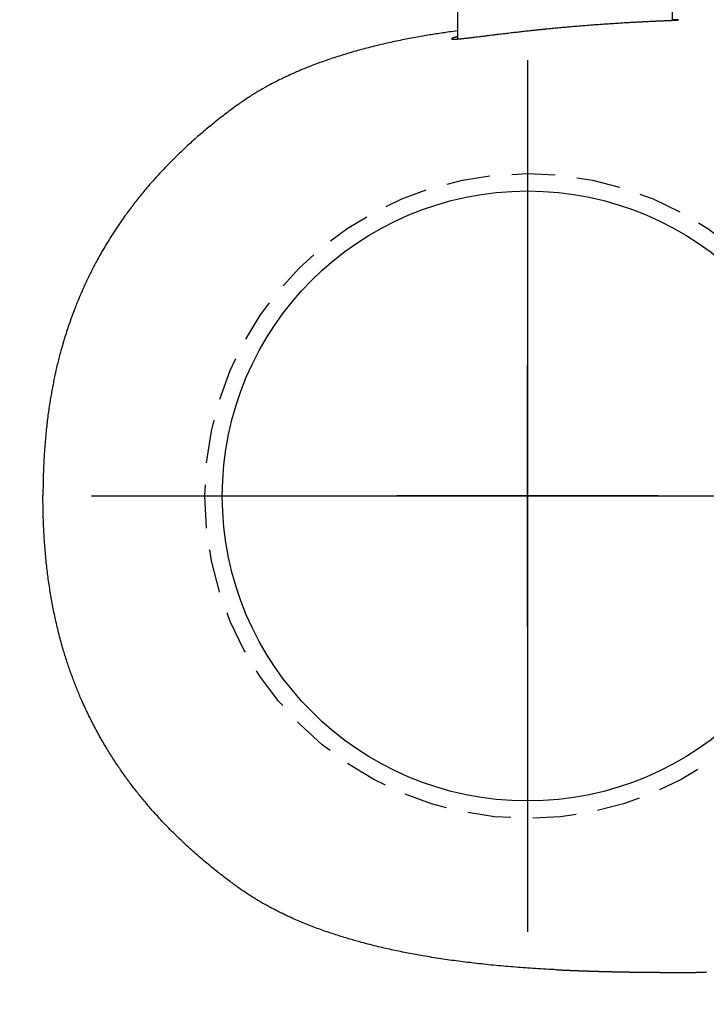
# Model space of a CAD drawing. Header units: centimetres. Extents: x 4120 to 19220, y -7417 to 180.
# Tile 46 of 223: x 9788.18 to 9792.11, y -4289.59 to -4283.94. Entities that reach past the tile are written whole.
import ezdxf

# ---------------------------------------------------------------- set-up
doc = ezdxf.new("R2010")
doc.units = ezdxf.units.CM
doc.linetypes.add('HIDDEN', pattern=[0.375, 0.25, -0.125])
doc.layers.add('A_Wymiary wewnętrzne', color=8, linetype='Continuous')
doc.layers.add('A_Wyposażenie', color=8, linetype='Continuous')
doc.styles.add('marcin', font='arial.ttf', dxfattribs={"width": 0.8, "height": 16})
doc.dimstyles.new('WYM A PROJEKT', dxfattribs={"dimscale": 2, "dimtxt": 16, "dimasz": 0.8, "dimexe": 6, "dimexo": 30, "dimgap": 2, "dimtad": 1, "dimdec": 0, "dimzin": 9, "dimdsep": 46, "dimtxsty": 'marcin', "dimblk": 'WW', "dimcen": 0, "dimdle": 6, "dimse1": 1, "dimse2": 1, "dimclrt": 7, "dimadec": 0, "dimazin": 0, "dimtfac": 1, "dimtdec": 0, "dimtix": 1, "dimtmove": 2, "dimatfit": 3, "dimldrblk": 'WW', "dimfxl": 1, "dimtolj": 1, "dimtzin": 0, "dimarcsym": 0})

# ---------------------------------------------------------------- blocks, each defined once
blk = doc.blocks.new('ORAS_ELECTRA')
for p, q in [((2.7874, 0.4019), (2.6221, 0.4019)), ((2.7294, -0.832), (2.7874, -0.832)), ((-2.7328, -1.0256), (-2.7328, -1.0252))]:
    blk.add_line(p, q)
for points in [[(0, -0.75), (0, 0.75)], [(-0.75, 0), (0.75, 0)]]:
    blk.add_lwpolyline(points)
at = {"color": 9, "linetype": 'HIDDEN', "true_color": 0xb8b8b8}
blk.add_circle((0, 0), 1.85, dxfattribs=at)
for points, knots in [([(-2.7182, -0.1668), (-2.7172, -0.147), (-2.7152, -0.1063), (-2.7117, -0.0469), (-2.7078, 0.0115), (-2.7036, 0.0679), (-2.699, 0.1243), (-2.6939, 0.1806), (-2.6883, 0.2369), (-2.6824, 0.2915), (-2.6762, 0.3443), (-2.6697, 0.3955), (-2.6627, 0.4466), (-2.6553, 0.4977), (-2.6473, 0.5486), (-2.6392, 0.5968), (-2.6311, 0.6423), (-2.6231, 0.6849), (-2.6146, 0.7275), (-2.6057, 0.77), (-2.5963, 0.8124), (-2.5859, 0.8571), (-2.5743, 0.904), (-2.5628, 0.9477), (-2.5523, 0.9857), (-2.5429, 1.0183), (-2.5325, 1.053), (-2.5209, 1.0898), (-2.5081, 1.1286), (-2.4948, 1.1673), (-2.4808, 1.2057), (-2.4663, 1.244), (-2.4512, 1.2817), (-2.4356, 1.3189), (-2.4213, 1.3513), (-2.4083, 1.3796), (-2.3969, 1.4036), (-2.3851, 1.4276), (-2.3729, 1.4516), (-2.3603, 1.4755), (-2.3474, 1.4993), (-2.334, 1.5228), (-2.3203, 1.5462), (-2.3052, 1.571), (-2.2886, 1.5972), (-2.2703, 1.6248), (-2.2513, 1.652), (-2.2319, 1.6788), (-2.2121, 1.7055), (-2.1921, 1.732), (-2.1719, 1.7583), (-2.1487, 1.7879), (-2.1224, 1.8204), (-2.0928, 1.8559), (-2.0627, 1.891), (-2.032, 1.9257), (-2.0008, 1.9598), (-1.9695, 1.993), (-1.9381, 2.0251), (-1.9068, 2.0562), (-1.875, 2.0868), (-1.8449, 2.1148), (-1.8168, 2.1402), (-1.7907, 2.1632), (-1.7642, 2.1858), (-1.7375, 2.2081), (-1.7104, 2.2301), (-1.6829, 2.2517), (-1.6552, 2.2729), (-1.6274, 2.2936), (-1.5994, 2.3137), (-1.5714, 2.3334), (-1.5432, 2.3526), (-1.5146, 2.3715), (-1.4857, 2.39), (-1.4549, 2.4091), (-1.4219, 2.4289), (-1.3868, 2.4491), (-1.3514, 2.4687), (-1.3156, 2.4877), (-1.2794, 2.5062), (-1.2429, 2.524), (-1.206, 2.5412), (-1.1713, 2.5568), (-1.1388, 2.5707), (-1.1085, 2.5832), (-1.078, 2.5953), (-1.0466, 2.6073), (-1.0143, 2.6191), (-0.981, 2.6307), (-0.9476, 2.6418), (-0.914, 2.6524), (-0.8774, 2.6635), (-0.8377, 2.6747), (-0.7949, 2.6861), (-0.752, 2.6968), (-0.7093, 2.7066), (-0.667, 2.7156), (-0.625, 2.7239), (-0.5829, 2.7315), (-0.5406, 2.7385), (-0.4982, 2.7449), (-0.4556, 2.7507), (-0.413, 2.756), (-0.3692, 2.7607), (-0.3242, 2.765), (-0.2781, 2.7687), (-0.2319, 2.7718), (-0.1856, 2.7743), (-0.1393, 2.7762), (-0.0929, 2.7775), (-0.0464, 2.7784), (-0.0155, 2.7785), (0, 2.7785)], [0, 0, 0, 0, 0.013173, 0.026968, 0.039452, 0.051937, 0.064422, 0.076914, 0.089407, 0.101899, 0.113285, 0.124672, 0.136058, 0.147455, 0.158851, 0.170247, 0.179829, 0.189411, 0.198992, 0.208583, 0.218175, 0.227766, 0.23898, 0.250194, 0.257677, 0.26516, 0.272643, 0.281669, 0.290696, 0.299723, 0.308767, 0.317812, 0.326856, 0.335668, 0.34448, 0.350363, 0.356246, 0.362128, 0.368095, 0.374062, 0.380028, 0.386007, 0.391986, 0.397965, 0.405267, 0.412569, 0.419883, 0.427198, 0.434531, 0.441864, 0.4492, 0.456536, 0.466738, 0.476941, 0.487144, 0.497369, 0.507594, 0.517819, 0.527563, 0.537306, 0.54706, 0.556814, 0.564498, 0.572181, 0.57987, 0.587559, 0.595265, 0.602971, 0.610683, 0.618395, 0.625946, 0.633498, 0.64105, 0.648615, 0.656181, 0.663746, 0.672684, 0.681623, 0.690563, 0.699501, 0.708481, 0.717462, 0.726443, 0.735423, 0.742659, 0.749896, 0.757138, 0.764379, 0.772158, 0.779938, 0.787719, 0.795499, 0.803277, 0.813049, 0.822822, 0.832595, 0.842367, 0.851817, 0.861268, 0.870718, 0.880168, 0.889651, 0.899134, 0.908618, 0.918101, 0.928321, 0.938541, 0.948768, 0.958996, 0.969244, 0.979492, 0.989746, 1, 1, 1, 1]), ([(2.6687, 0.4019), (2.6666, 0.4174), (2.6629, 0.4456), (2.6569, 0.4863), (2.6511, 0.5241), (2.6451, 0.5618), (2.6384, 0.6015), (2.631, 0.6429), (2.6228, 0.6863), (2.6142, 0.7295), (2.6051, 0.7727), (2.5955, 0.8158), (2.5855, 0.8586), (2.575, 0.901), (2.564, 0.9432), (2.5525, 0.9852), (2.5404, 1.0269), (2.5278, 1.0682), (2.5146, 1.1092), (2.5008, 1.15), (2.4876, 1.1872), (2.4752, 1.2207), (2.4636, 1.2507), (2.4516, 1.2806), (2.4392, 1.3103), (2.4264, 1.3399), (2.4131, 1.3693), (2.3994, 1.3986), (2.3845, 1.429), (2.3683, 1.4605), (2.3527, 1.4895), (2.3387, 1.5147), (2.3263, 1.5361), (2.3125, 1.5592), (2.2971, 1.5839), (2.28, 1.6101), (2.2625, 1.636), (2.2424, 1.6644), (2.2197, 1.6954), (2.1946, 1.7289), (2.17, 1.7608), (2.1459, 1.7913), (2.1224, 1.8203), (2.0986, 1.849), (2.0744, 1.8775), (2.0498, 1.9056), (2.0236, 1.9349), (1.9958, 1.9652), (1.9661, 1.9964), (1.936, 2.0272), (1.9054, 2.0576), (1.8742, 2.0875), (1.8443, 2.1153), (1.8157, 2.1411), (1.7885, 2.1651), (1.761, 2.1886), (1.733, 2.2117), (1.7048, 2.2345), (1.6762, 2.2569), (1.6472, 2.2789), (1.6167, 2.3014), (1.5845, 2.3243), (1.5507, 2.3476), (1.5164, 2.3703), (1.4818, 2.3925), (1.4467, 2.4141), (1.4111, 2.4351), (1.3753, 2.4556), (1.3419, 2.4738), (1.3111, 2.49), (1.2831, 2.5043), (1.2548, 2.5182), (1.2264, 2.5318), (1.1977, 2.545), (1.1687, 2.5579), (1.1395, 2.5704), (1.1098, 2.5826), (1.0801, 2.5945), (1.0473, 2.607), (1.0114, 2.6201), (0.9725, 2.6336), (0.9332, 2.6464), (0.8938, 2.6586), (0.8541, 2.6701), (0.8161, 2.6806), (0.7797, 2.6899), (0.7452, 2.6983), (0.7105, 2.7063), (0.6756, 2.7138), (0.6407, 2.7208), (0.6056, 2.7274), (0.5704, 2.7336), (0.5333, 2.7397), (0.4941, 2.7455), (0.4529, 2.7511), (0.4116, 2.7561), (0.3687, 2.7607), (0.3242, 2.765), (0.2781, 2.7687), (0.2319, 2.7718), (0.1856, 2.7743), (0.1392, 2.7762), (0.0928, 2.7775), (0.0464, 2.7784), (0.0155, 2.7785), (0, 2.7785)], [0, 0, 0, 0, 0.011884, 0.021541, 0.031198, 0.040858, 0.050517, 0.061658, 0.072798, 0.083938, 0.09509, 0.106242, 0.117393, 0.128399, 0.139405, 0.150419, 0.161432, 0.172305, 0.183178, 0.19406, 0.204942, 0.213072, 0.221203, 0.229333, 0.237463, 0.245619, 0.253775, 0.261931, 0.270086, 0.279443, 0.288799, 0.295047, 0.301296, 0.307544, 0.315447, 0.323352, 0.331258, 0.339161, 0.34974, 0.36032, 0.370899, 0.380327, 0.389756, 0.399185, 0.408626, 0.418068, 0.427509, 0.43839, 0.449271, 0.460152, 0.471056, 0.481961, 0.492865, 0.502019, 0.511174, 0.520329, 0.529483, 0.538667, 0.547851, 0.557036, 0.566219, 0.5766, 0.586982, 0.597364, 0.607745, 0.618173, 0.628604, 0.639034, 0.649463, 0.65742, 0.665378, 0.673335, 0.681305, 0.689275, 0.697245, 0.705338, 0.713432, 0.721531, 0.729629, 0.740047, 0.750464, 0.760882, 0.771325, 0.781768, 0.792212, 0.801205, 0.8102, 0.819195, 0.828189, 0.837207, 0.846227, 0.855246, 0.864265, 0.874765, 0.885266, 0.895775, 0.906283, 0.917982, 0.929681, 0.941381, 0.953079, 0.964809, 0.97654, 0.98827, 1, 1, 1, 1]), ([(2.6354, 0.4019), (2.6351, 0.403), (2.6344, 0.4055), (2.6334, 0.4092), (2.6323, 0.413), (2.6313, 0.4165), (2.6303, 0.4198), (2.6292, 0.423), (2.6282, 0.4258), (2.6272, 0.4283), (2.6263, 0.4305), (2.6255, 0.4322), (2.6247, 0.4336), (2.6238, 0.4346), (2.623, 0.4351), (2.6224, 0.4348), (2.6219, 0.4339), (2.6215, 0.4324), (2.6212, 0.4304), (2.6211, 0.4282), (2.621, 0.4257), (2.621, 0.4228), (2.621, 0.4196), (2.6212, 0.4159), (2.6214, 0.4115), (2.6217, 0.4061), (2.6222, 0.3997), (2.6228, 0.3926), (2.6235, 0.3851), (2.6243, 0.3773), (2.6251, 0.3697), (2.6259, 0.3622), (2.6268, 0.3547), (2.6276, 0.3469), (2.6286, 0.3387), (2.6296, 0.3303), (2.6307, 0.3205), (2.6321, 0.3095), (2.6336, 0.297), (2.6352, 0.284), (2.6368, 0.2709), (2.6384, 0.2578), (2.64, 0.2454), (2.6415, 0.2333), (2.6429, 0.2216), (2.6444, 0.2096), (2.6459, 0.1973), (2.6475, 0.1848), (2.6492, 0.1707), (2.6511, 0.1551), (2.6532, 0.1377), (2.6553, 0.12), (2.6574, 0.1024), (2.6594, 0.0852), (2.6612, 0.0691), (2.663, 0.0537), (2.6647, 0.0389), (2.6663, 0.0239), (2.668, 0.0088), (2.6697, -0.0065), (2.6715, -0.0235), (2.6735, -0.0422), (2.6757, -0.0626), (2.6778, -0.0833), (2.6798, -0.1034), (2.6818, -0.123), (2.6835, -0.141), (2.6852, -0.1581), (2.6867, -0.1748), (2.6883, -0.1921), (2.69, -0.2101), (2.6916, -0.2281), (2.6932, -0.2466), (2.6948, -0.2655), (2.6965, -0.2849), (2.6981, -0.3043), (2.6996, -0.3235), (2.7011, -0.3425), (2.7025, -0.3603), (2.7038, -0.377), (2.7049, -0.3926), (2.7061, -0.4081), (2.7072, -0.4235), (2.7083, -0.4388), (2.7094, -0.4555), (2.7106, -0.4735), (2.7119, -0.4927), (2.7131, -0.5117), (2.7142, -0.5299), (2.7153, -0.5471), (2.7162, -0.5625), (2.717, -0.5769), (2.7178, -0.5901), (2.7185, -0.6032), (2.7192, -0.616), (2.7199, -0.6286), (2.7206, -0.6422), (2.7214, -0.6567), (2.7222, -0.6719), (2.7229, -0.6867), (2.7236, -0.7006), (2.7242, -0.7135), (2.7247, -0.7249), (2.7252, -0.7353), (2.7256, -0.7448), (2.726, -0.754), (2.7264, -0.7628), (2.7268, -0.7714), (2.7272, -0.7804), (2.7276, -0.7897), (2.728, -0.7993), (2.7283, -0.8082), (2.7287, -0.8163), (2.729, -0.8235), (2.7293, -0.8296), (2.7295, -0.835), (2.7297, -0.8396), (2.7299, -0.8439), (2.7301, -0.8478), (2.7303, -0.8513), (2.7305, -0.8547), (2.7307, -0.8579), (2.7308, -0.8607), (2.731, -0.8628), (2.7312, -0.8642), (2.7313, -0.865), (2.7314, -0.8651), (2.7315, -0.8648), (2.7316, -0.8641), (2.7317, -0.863), (2.7318, -0.8615), (2.7319, -0.8596), (2.7319, -0.857), (2.732, -0.8537), (2.7321, -0.8495), (2.7321, -0.8445), (2.7322, -0.8391), (2.7322, -0.8348), (2.7322, -0.8324), (2.7322, -0.832)], [0, 0, 0, 0, 0.0042792, 0.0099787, 0.0156781, 0.021404, 0.0271325, 0.0336812, 0.0402309, 0.0467796, 0.0533655, 0.0599525, 0.0665385, 0.075105, 0.0836716, 0.0922755, 0.1008795, 0.1086514, 0.1164303, 0.1228835, 0.1293378, 0.135791, 0.1422804, 0.1487709, 0.1552604, 0.1636998, 0.1721392, 0.1806144, 0.1890896, 0.1967438, 0.2044047, 0.2108416, 0.2172794, 0.2237163, 0.2301885, 0.2366616, 0.2431338, 0.2515487, 0.2599637, 0.2684131, 0.2768626, 0.2844923, 0.2921284, 0.2986405, 0.3051535, 0.3116655, 0.3182132, 0.3247618, 0.3313095, 0.3398225, 0.3483355, 0.3568835, 0.3654316, 0.3731504, 0.3808757, 0.3874612, 0.3940477, 0.4006332, 0.4072552, 0.4138782, 0.4205002, 0.4291111, 0.4377221, 0.4463692, 0.4550164, 0.4628257, 0.4706418, 0.477228, 0.4838183, 0.4911381, 0.498458, 0.5058002, 0.5131423, 0.5210725, 0.5290028, 0.5369615, 0.5449203, 0.5527456, 0.5605779, 0.5671458, 0.5737147, 0.5802826, 0.5868873, 0.593493, 0.6000978, 0.6086872, 0.6172766, 0.6259026, 0.6345286, 0.6423194, 0.650117, 0.6566572, 0.6631984, 0.6697386, 0.6763153, 0.682893, 0.6894697, 0.6980223, 0.7065749, 0.7151638, 0.7237526, 0.7315096, 0.7392733, 0.7458024, 0.7523325, 0.7588616, 0.765427, 0.7719935, 0.7785589, 0.7870967, 0.7956344, 0.8042082, 0.812782, 0.8205252, 0.8282751, 0.8348041, 0.841334, 0.847863, 0.8544283, 0.8609946, 0.8675599, 0.8760975, 0.884635, 0.8932085, 0.9017821, 0.909525, 0.9172746, 0.9238053, 0.930337, 0.9368677, 0.9434348, 0.9500028, 0.9565699, 0.9651097, 0.9736495, 0.9822254, 0.9908012, 0.9985463, 1, 1, 1, 1]), ([(-2.7182, -0.1668), (-2.7182, -0.1669), (-2.7183, -0.1674), (-2.7183, -0.1684), (-2.7184, -0.1699), (-2.7185, -0.1716), (-2.7185, -0.1734), (-2.7186, -0.1751), (-2.7187, -0.1766), (-2.7188, -0.178), (-2.7188, -0.1794), (-2.7189, -0.1809), (-2.719, -0.1822), (-2.719, -0.1835), (-2.7191, -0.1849), (-2.7192, -0.1864), (-2.7192, -0.1881), (-2.7193, -0.1901), (-2.7194, -0.192), (-2.7195, -0.1939), (-2.7196, -0.1957), (-2.7197, -0.1974), (-2.7197, -0.1989), (-2.7198, -0.2003), (-2.7199, -0.2018), (-2.7199, -0.2033), (-2.72, -0.2052), (-2.7201, -0.2073), (-2.7202, -0.2095), (-2.7203, -0.2117), (-2.7204, -0.2137), (-2.7205, -0.2155), (-2.7205, -0.217), (-2.7206, -0.2184), (-2.7206, -0.2196), (-2.7207, -0.221), (-2.7208, -0.2225), (-2.7208, -0.2242), (-2.7209, -0.2262), (-2.721, -0.2284), (-2.7211, -0.2307), (-2.7212, -0.2329), (-2.7213, -0.2347), (-2.7213, -0.2361), (-2.7214, -0.2373), (-2.7214, -0.2384), (-2.7215, -0.2395), (-2.7215, -0.2406), (-2.7216, -0.2418), (-2.7216, -0.243), (-2.7217, -0.2444), (-2.7218, -0.2459), (-2.7218, -0.2476), (-2.7219, -0.2495), (-2.722, -0.2514), (-2.722, -0.2532), (-2.7221, -0.2548), (-2.7222, -0.2561), (-2.7222, -0.2574), (-2.7223, -0.2587), (-2.7223, -0.26), (-2.7224, -0.2616), (-2.7225, -0.2633), (-2.7225, -0.2653), (-2.7226, -0.2674), (-2.7227, -0.2695), (-2.7228, -0.2714), (-2.7228, -0.2731), (-2.7229, -0.2747), (-2.723, -0.2761), (-2.723, -0.2774), (-2.7231, -0.2788), (-2.7231, -0.2804), (-2.7232, -0.2821), (-2.7233, -0.2841), (-2.7233, -0.2863), (-2.7234, -0.2886), (-2.7235, -0.2908), (-2.7236, -0.2929), (-2.7237, -0.2947), (-2.7237, -0.2962), (-2.7238, -0.2976), (-2.7238, -0.299), (-2.7239, -0.3004), (-2.7239, -0.3018), (-2.724, -0.3035), (-2.724, -0.3053), (-2.7241, -0.3072), (-2.7242, -0.3091), (-2.7242, -0.311), (-2.7243, -0.3127), (-2.7244, -0.3142), (-2.7244, -0.3155), (-2.7245, -0.3167), (-2.7245, -0.3179), (-2.7245, -0.3192), (-2.7246, -0.3205), (-2.7246, -0.3219), (-2.7247, -0.3236), (-2.7248, -0.3256), (-2.7248, -0.3277), (-2.7249, -0.3299), (-2.725, -0.3321), (-2.7251, -0.3341), (-2.7251, -0.3359), (-2.7252, -0.3375), (-2.7252, -0.339), (-2.7253, -0.3405), (-2.7253, -0.3422), (-2.7254, -0.3439), (-2.7254, -0.3459), (-2.7255, -0.3481), (-2.7256, -0.3505), (-2.7257, -0.3529), (-2.7257, -0.355), (-2.7258, -0.3567), (-2.7258, -0.358), (-2.7259, -0.3593), (-2.7259, -0.3605), (-2.726, -0.3617), (-2.726, -0.363), (-2.7261, -0.3645), (-2.7261, -0.3662), (-2.7262, -0.3681), (-2.7262, -0.3702), (-2.7263, -0.3723), (-2.7264, -0.3744), (-2.7264, -0.3763), (-2.7265, -0.3782), (-2.7265, -0.3798), (-2.7266, -0.3812), (-2.7266, -0.3825), (-2.7266, -0.3838), (-2.7267, -0.385), (-2.7267, -0.3864), (-2.7268, -0.3878), (-2.7268, -0.3894), (-2.7269, -0.3912), (-2.7269, -0.3932), (-2.727, -0.3954), (-2.7271, -0.3976), (-2.7271, -0.3998), (-2.7272, -0.4018), (-2.7272, -0.4036), (-2.7273, -0.4055), (-2.7273, -0.4075), (-2.7274, -0.4097), (-2.7275, -0.4119), (-2.7275, -0.414), (-2.7276, -0.416), (-2.7276, -0.418), (-2.7277, -0.42), (-2.7277, -0.4217), (-2.7278, -0.4231), (-2.7278, -0.4243), (-2.7278, -0.4254), (-2.7279, -0.4265), (-2.7279, -0.4277), (-2.7279, -0.4289), (-2.728, -0.4302), (-2.728, -0.4316), (-2.728, -0.4331), (-2.7281, -0.435), (-2.7282, -0.437), (-2.7282, -0.4392), (-2.7283, -0.4414), (-2.7283, -0.4435), (-2.7284, -0.4454), (-2.7284, -0.447), (-2.7284, -0.4484), (-2.7285, -0.4495), (-2.7285, -0.4505), (-2.7285, -0.4514), (-2.7285, -0.4524), (-2.7286, -0.4533), (-2.7286, -0.4543), (-2.7286, -0.4554), (-2.7287, -0.4567), (-2.7287, -0.4584), (-2.7287, -0.4605), (-2.7288, -0.4627), (-2.7289, -0.4651), (-2.7289, -0.4672), (-2.729, -0.4692), (-2.729, -0.4711), (-2.729, -0.4728), (-2.7291, -0.4743), (-2.7291, -0.4758), (-2.7291, -0.4772), (-2.7292, -0.4788), (-2.7292, -0.4805), (-2.7293, -0.4824), (-2.7293, -0.4846), (-2.7294, -0.4869), (-2.7294, -0.4893), (-2.7295, -0.4916), (-2.7295, -0.4938), (-2.7296, -0.4959), (-2.7296, -0.4978), (-2.7297, -0.4996), (-2.7297, -0.5012), (-2.7297, -0.5027), (-2.7298, -0.5043), (-2.7298, -0.5061), (-2.7298, -0.508), (-2.7299, -0.5101), (-2.7299, -0.5122), (-2.73, -0.5144), (-2.73, -0.5167), (-2.7301, -0.5189), (-2.7301, -0.5212), (-2.7302, -0.5233), (-2.7302, -0.5253), (-2.7302, -0.5274), (-2.7303, -0.5294), (-2.7303, -0.5314), (-2.7304, -0.5334), (-2.7304, -0.5357), (-2.7304, -0.5381), (-2.7305, -0.5404), (-2.7305, -0.5427), (-2.7306, -0.5449), (-2.7306, -0.547), (-2.7306, -0.549), (-2.7307, -0.5509), (-2.7307, -0.5529), (-2.7308, -0.5549), (-2.7308, -0.557), (-2.7308, -0.5594), (-2.7309, -0.5622), (-2.7309, -0.565), (-2.731, -0.5677), (-2.731, -0.5702), (-2.7311, -0.5724), (-2.7311, -0.5743), (-2.7311, -0.576), (-2.7312, -0.5776), (-2.7312, -0.5792), (-2.7312, -0.5806), (-2.7312, -0.5818), (-2.7312, -0.583), (-2.7313, -0.5843), (-2.7313, -0.5859), (-2.7313, -0.5877), (-2.7313, -0.5896), (-2.7314, -0.5918), (-2.7314, -0.594), (-2.7315, -0.5963), (-2.7315, -0.5984), (-2.7315, -0.6001), (-2.7315, -0.6017), (-2.7316, -0.6031), (-2.7316, -0.6045), (-2.7316, -0.6059), (-2.7316, -0.6073), (-2.7316, -0.6088), (-2.7317, -0.6106), (-2.7317, -0.6128), (-2.7317, -0.6152), (-2.7318, -0.6178), (-2.7318, -0.6203), (-2.7318, -0.6226), (-2.7319, -0.6245), (-2.7319, -0.6261), (-2.7319, -0.6275), (-2.7319, -0.6287), (-2.7319, -0.63), (-2.732, -0.6315), (-2.732, -0.6332), (-2.732, -0.6349), (-2.732, -0.6367), (-2.732, -0.6386), (-2.7321, -0.6407), (-2.7321, -0.643), (-2.7321, -0.6455), (-2.7322, -0.648), (-2.7322, -0.6505), (-2.7322, -0.653), (-2.7323, -0.6554), (-2.7323, -0.6577), (-2.7323, -0.6597), (-2.7323, -0.6617), (-2.7323, -0.6633), (-2.7324, -0.6647), (-2.7324, -0.666), (-2.7324, -0.6674), (-2.7324, -0.6692), (-2.7324, -0.6712), (-2.7325, -0.6735), (-2.7325, -0.6759), (-2.7325, -0.6783), (-2.7325, -0.6806), (-2.7326, -0.6828), (-2.7326, -0.6846), (-2.7326, -0.6862), (-2.7326, -0.6875), (-2.7326, -0.6888), (-2.7326, -0.69), (-2.7326, -0.6914), (-2.7327, -0.693), (-2.7327, -0.6949), (-2.7327, -0.6969), (-2.7327, -0.6992), (-2.7327, -0.7018), (-2.7328, -0.7045), (-2.7328, -0.7074), (-2.7328, -0.7102), (-2.7328, -0.7129), (-2.7328, -0.7153), (-2.7329, -0.7175), (-2.7329, -0.7195), (-2.7329, -0.7213), (-2.7329, -0.723), (-2.7329, -0.7248), (-2.7329, -0.7266), (-2.7329, -0.7286), (-2.733, -0.7309), (-2.733, -0.7335), (-2.733, -0.7364), (-2.733, -0.7393), (-2.733, -0.7422), (-2.7331, -0.745), (-2.7331, -0.7475), (-2.7331, -0.7497), (-2.7331, -0.7517), (-2.7331, -0.7536), (-2.7331, -0.7554), (-2.7331, -0.7571), (-2.7331, -0.7588), (-2.7332, -0.7604), (-2.7332, -0.7621), (-2.7332, -0.7641), (-2.7332, -0.7662), (-2.7332, -0.7687), (-2.7332, -0.7715), (-2.7332, -0.7745), (-2.7332, -0.7773), (-2.7333, -0.7799), (-2.7333, -0.7822), (-2.7333, -0.7844), (-2.7333, -0.7862), (-2.7333, -0.7879), (-2.7333, -0.7895), (-2.7333, -0.7911), (-2.7333, -0.7927), (-2.7333, -0.7944), (-2.7333, -0.7964), (-2.7333, -0.7986), (-2.7333, -0.8013), (-2.7333, -0.8043), (-2.7334, -0.8076), (-2.7334, -0.8108), (-2.7334, -0.8138), (-2.7334, -0.8164), (-2.7334, -0.8187), (-2.7334, -0.8207), (-2.7334, -0.8226), (-2.7334, -0.8244), (-2.7334, -0.8262), (-2.7334, -0.8281), (-2.7334, -0.8302), (-2.7334, -0.8325), (-2.7334, -0.8351), (-2.7334, -0.8379), (-2.7334, -0.8409), (-2.7334, -0.8439), (-2.7334, -0.8468), (-2.7334, -0.8496), (-2.7334, -0.8521), (-2.7334, -0.8546), (-2.7334, -0.8572), (-2.7334, -0.8598), (-2.7334, -0.8625), (-2.7334, -0.8653), (-2.7334, -0.8684), (-2.7334, -0.8717), (-2.7334, -0.8753), (-2.7334, -0.879), (-2.7334, -0.8825), (-2.7334, -0.8858), (-2.7334, -0.8888), (-2.7334, -0.8916), (-2.7334, -0.8942), (-2.7334, -0.8966), (-2.7334, -0.8988), (-2.7334, -0.901), (-2.7334, -0.9031), (-2.7334, -0.9053), (-2.7334, -0.9078), (-2.7334, -0.9106), (-2.7334, -0.9137), (-2.7334, -0.9169), (-2.7333, -0.9203), (-2.7333, -0.9238), (-2.7333, -0.9268), (-2.7333, -0.9295), (-2.7333, -0.9315), (-2.7333, -0.9334), (-2.7333, -0.935), (-2.7333, -0.9368), (-2.7333, -0.9387), (-2.7333, -0.9407), (-2.7333, -0.9428), (-2.7333, -0.945), (-2.7333, -0.9474), (-2.7332, -0.9501), (-2.7332, -0.9539), (-2.7332, -0.9588), (-2.7332, -0.9645), (-2.7331, -0.9697), (-2.7331, -0.9742), (-2.7331, -0.9779), (-2.7331, -0.9814), (-2.7331, -0.9844), (-2.733, -0.9871), (-2.733, -0.9896), (-2.733, -0.9924), (-2.733, -0.9957), (-2.733, -0.9995), (-2.7329, -1.0038), (-2.7329, -1.0082), (-2.7329, -1.0122), (-2.7328, -1.0159), (-2.7328, -1.0193), (-2.7328, -1.0224), (-2.7328, -1.0243), (-2.7328, -1.0252)], [0, 0, 0, 0, 0.000152, 0.001738, 0.003576, 0.005666, 0.007918, 0.00995, 0.011718, 0.013224, 0.015073, 0.016792, 0.018381, 0.019883, 0.021398, 0.023208, 0.025315, 0.027713, 0.030083, 0.032236, 0.034497, 0.036532, 0.038367, 0.040001, 0.041569, 0.043442, 0.045661, 0.048226, 0.05092, 0.053547, 0.056073, 0.058129, 0.059941, 0.061508, 0.062923, 0.064514, 0.066308, 0.068307, 0.070736, 0.073389, 0.076249, 0.078895, 0.081142, 0.082711, 0.084022, 0.085305, 0.086622, 0.087973, 0.089358, 0.090788, 0.092416, 0.094242, 0.096266, 0.098439, 0.100952, 0.103103, 0.104892, 0.106433, 0.107972, 0.109489, 0.111017, 0.112811, 0.115009, 0.117311, 0.119904, 0.122388, 0.124644, 0.126679, 0.128538, 0.130228, 0.13175, 0.133343, 0.135164, 0.137275, 0.139677, 0.1423, 0.144999, 0.147776, 0.150272, 0.152407, 0.154212, 0.155774, 0.157369, 0.159006, 0.160692, 0.162616, 0.164861, 0.167089, 0.169508, 0.171747, 0.17374, 0.175484, 0.176999, 0.178446, 0.179868, 0.181329, 0.182788, 0.184495, 0.186511, 0.188837, 0.191423, 0.194109, 0.196725, 0.199178, 0.201343, 0.20322, 0.204818, 0.206658, 0.20859, 0.210615, 0.212878, 0.215501, 0.218487, 0.221519, 0.224132, 0.225888, 0.227404, 0.228872, 0.230338, 0.231826, 0.233338, 0.235075, 0.23708, 0.239351, 0.241808, 0.244292, 0.246771, 0.249173, 0.25136, 0.253272, 0.25491, 0.256375, 0.257859, 0.259367, 0.2609, 0.262551, 0.264461, 0.266631, 0.269061, 0.271515, 0.274401, 0.276915, 0.279135, 0.281384, 0.283507, 0.285739, 0.288394, 0.291471, 0.293613, 0.295927, 0.298407, 0.300749, 0.302771, 0.304473, 0.305854, 0.306991, 0.308408, 0.309834, 0.311271, 0.312717, 0.314335, 0.316156, 0.318315, 0.320809, 0.323423, 0.325999, 0.328474, 0.330699, 0.332623, 0.334245, 0.335452, 0.336602, 0.337749, 0.338892, 0.340032, 0.341168, 0.342344, 0.343812, 0.345852, 0.34831, 0.351141, 0.353866, 0.35647, 0.358824, 0.360953, 0.362985, 0.36476, 0.36644, 0.368164, 0.369931, 0.371892, 0.374145, 0.37672, 0.379603, 0.382414, 0.384977, 0.387677, 0.390132, 0.392429, 0.394572, 0.396302, 0.398103, 0.399976, 0.401971, 0.404214, 0.406663, 0.409347, 0.411955, 0.414337, 0.417242, 0.419852, 0.422308, 0.424631, 0.427032, 0.429568, 0.431702, 0.434105, 0.436783, 0.439698, 0.442463, 0.444979, 0.447674, 0.450156, 0.452488, 0.454694, 0.456947, 0.459238, 0.461684, 0.464524, 0.467778, 0.471245, 0.474425, 0.477309, 0.479887, 0.482153, 0.484091, 0.485962, 0.487835, 0.489709, 0.490801, 0.492111, 0.493684, 0.495522, 0.497624, 0.499948, 0.502219, 0.505177, 0.507911, 0.510295, 0.512314, 0.514088, 0.515695, 0.517301, 0.518908, 0.520514, 0.522268, 0.52435, 0.526855, 0.529767, 0.532845, 0.536016, 0.53857, 0.540789, 0.542671, 0.544217, 0.545506, 0.54678, 0.548781, 0.550785, 0.552842, 0.554821, 0.55703, 0.559468, 0.562132, 0.565022, 0.568099, 0.57101, 0.573675, 0.576681, 0.579354, 0.581706, 0.583881, 0.586064, 0.587479, 0.588898, 0.590496, 0.592482, 0.594855, 0.597562, 0.600409, 0.603231, 0.606004, 0.608531, 0.610685, 0.612468, 0.613931, 0.615355, 0.616779, 0.618203, 0.620197, 0.622313, 0.624701, 0.627364, 0.630321, 0.633519, 0.63696, 0.640262, 0.64334, 0.646223, 0.648774, 0.650988, 0.653006, 0.655025, 0.657009, 0.659013, 0.66131, 0.663994, 0.667097, 0.670392, 0.673855, 0.677326, 0.680484, 0.683321, 0.685883, 0.688201, 0.690295, 0.692341, 0.694388, 0.696436, 0.698119, 0.700073, 0.702308, 0.704817, 0.707451, 0.710901, 0.714438, 0.717759, 0.72074, 0.723401, 0.725836, 0.728058, 0.72988, 0.731699, 0.733519, 0.73534, 0.73725, 0.739483, 0.742053, 0.74491, 0.748646, 0.752514, 0.75627, 0.759686, 0.762766, 0.765285, 0.767546, 0.76965, 0.771754, 0.773859, 0.775944, 0.778284, 0.780953, 0.783932, 0.787179, 0.790621, 0.794136, 0.797494, 0.800688, 0.803605, 0.80617, 0.80928, 0.812308, 0.815316, 0.818495, 0.822006, 0.825794, 0.829925, 0.834183, 0.83844, 0.842028, 0.845441, 0.848651, 0.85162, 0.854326, 0.856865, 0.859258, 0.861652, 0.864136, 0.866968, 0.870163, 0.873647, 0.877387, 0.881303, 0.885215, 0.889085, 0.891812, 0.89417, 0.896169, 0.898033, 0.899843, 0.902176, 0.904456, 0.906824, 0.909292, 0.911918, 0.914947, 0.91839, 0.924927, 0.931475, 0.938007, 0.942595, 0.946774, 0.950576, 0.954148, 0.956956, 0.95978, 0.96287, 0.966308, 0.970981, 0.975853, 0.980762, 0.98567, 0.989526, 0.993381, 0.996961, 1, 1, 1, 1])]:
    blk.add_open_spline(points, degree=3, knots=knots)
blk = doc.blocks.new('Wyposażenie sanitarne blok')
at = {"layer": 'A_Wyposażenie'}
for points in [[(725.0128, -333.9465), (725.0128, -338.9465)], [(722.5128, -336.4465), (727.5128, -336.4465)]]:
    blk.add_lwpolyline(points, dxfattribs=at)
at = {"layer": 'A_Wyposażenie', "linetype": 'Continuous'}
blk.add_circle((725.0128, -336.4465), 1.75, dxfattribs=at)
at = {"layer": 'A_Wyposażenie', "rotation": 90}
blk.add_blockref('ORAS_ELECTRA', (725.0128, -336.4465), dxfattribs=at)
blk = doc.blocks.new('WW')
at = {"color": 80, "ltscale": 2}
blk.add_line((3, 3), (-3, -3), dxfattribs=at)
at = {"ltscale": 2}
for p, q in [((0, -3), (0, 3)), ((-3, 0), (3, 0))]:
    blk.add_line(p, q, dxfattribs=at)
blk = doc.blocks.new('*D2088')
at = {"layer": 'A_Wymiary wewnętrzne', "color": 0, "lineweight": -2}
blk.add_line((9766.1751, -4241.7297), (9782.9751, -4241.7297), dxfattribs=at)
at = {"layer": 'Defpoints', "color": 0}
for p in [(9764.5751, -4213.7297), (9784.5751, -4241.7297), (9784.5751, -4304.1334)]:
    blk.add_point(p, dxfattribs=at)
at = {"layer": 'A_Wymiary wewnętrzne', "color": 0, "lineweight": -2, "xscale": 1.6, "yscale": 1.6, "zscale": 1.6, "rotation": 180}
blk.add_blockref('WW', (9764.5751, -4241.7297), dxfattribs=at)
at = {"layer": 'A_Wymiary wewnętrzne', "color": 0, "lineweight": -2, "xscale": 1.6, "yscale": 1.6, "zscale": 1.6}
blk.add_blockref('WW', (9784.5751, -4241.7297), dxfattribs=at)
at = {"layer": 'A_Wymiary wewnętrzne', "color": 7, "insert": (9751.5751, -4229.4171), "char_height": 16, "attachment_point": 5, "style": 'marcin'}
blk.add_mtext('\\A1;20', dxfattribs=at)
blk = doc.blocks.new('*D2089')
at = {"layer": 'A_Wymiary wewnętrzne', "color": 0, "lineweight": -2}
blk.add_line((9786.1751, -4241.7297), (9990.9751, -4241.7297), dxfattribs=at)
at = {"layer": 'Defpoints', "color": 0}
for p in [(9992.5751, -4240.9797), (9992.5751, -4241.7297), (9784.5751, -4304.1334)]:
    blk.add_point(p, dxfattribs=at)
at = {"layer": 'A_Wymiary wewnętrzne', "color": 0, "lineweight": -2, "xscale": 1.6, "yscale": 1.6, "zscale": 1.6, "rotation": 180}
blk.add_blockref('WW', (9784.5751, -4241.7297), dxfattribs=at)
at = {"layer": 'A_Wymiary wewnętrzne', "color": 0, "lineweight": -2, "xscale": 1.6, "yscale": 1.6, "zscale": 1.6}
blk.add_blockref('WW', (9992.5751, -4241.7297), dxfattribs=at)
at = {"layer": 'A_Wymiary wewnętrzne', "color": 7, "insert": (9888.5751, -4229.5617), "char_height": 16, "attachment_point": 5, "style": 'marcin'}
blk.add_mtext('\\A1;208', dxfattribs=at)

msp = doc.modelspace()

# ---------------------------------------------------------------- block references
msp.add_blockref('Wyposażenie sanitarne blok', (9066.0751, -3950.2297))

# ---------------------------------------------------------------- dimensions: what is measured, and where the dimension line sits
at = {"layer": 'A_Wymiary wewnętrzne'}
dim = msp.add_linear_dim(base=(9784.5751, -4241.7297), p1=(9764.5751, -4213.7297), p2=(9784.5751, -4304.1334), dimstyle='WYM A PROJEKT', override={"dimdsep": 44}, dxfattribs=at)
dim.commit()
dim.dimension.update_dxf_attribs({"geometry": '*D2088', "text_midpoint": (9751.5751, -4229.4171), "dimtype": 160})
dim = msp.add_linear_dim(base=(9992.5751, -4241.7297), p1=(9784.5751, -4304.1334), p2=(9992.5751, -4240.9797), dimstyle='WYM A PROJEKT', override={"dimdsep": 44}, dxfattribs=at)
dim.commit()
dim.dimension.update_dxf_attribs({"geometry": '*D2089', "text_midpoint": (9888.5751, -4229.5617)})

doc.saveas('drawing.dxf')
